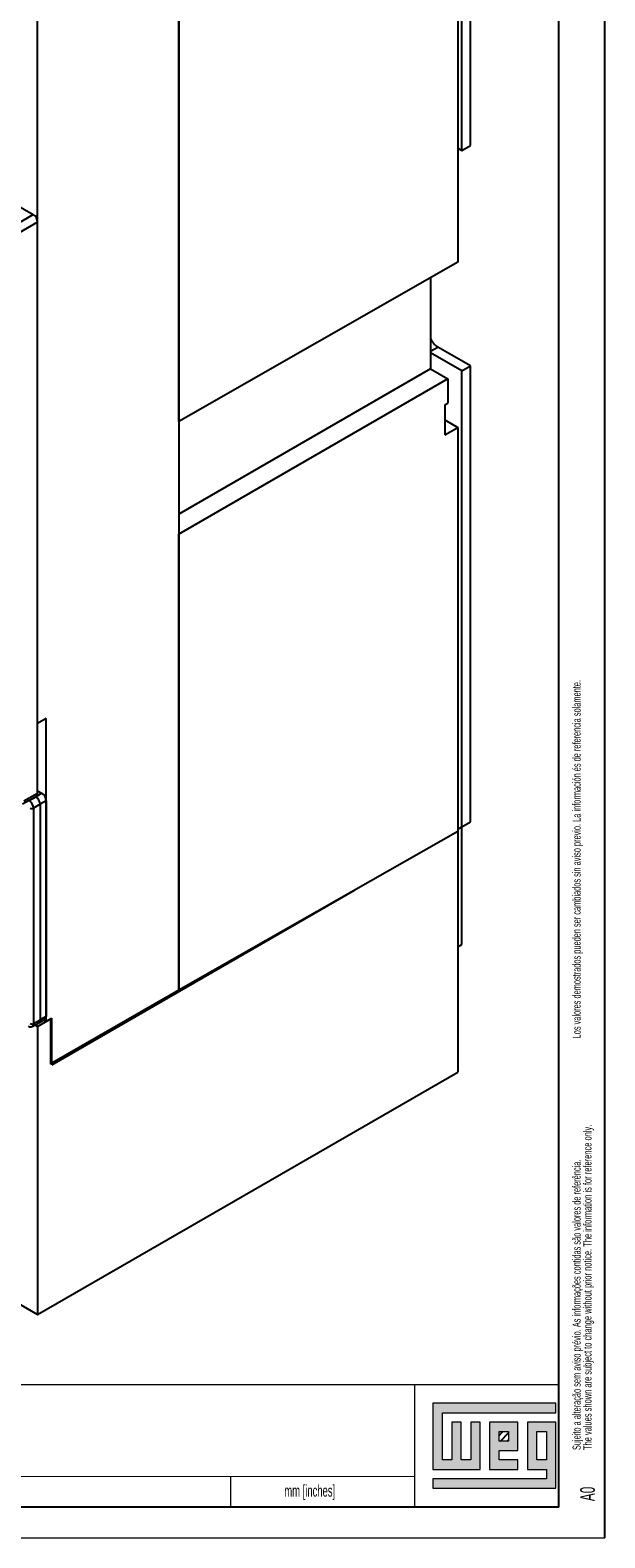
# Model space of a CAD drawing. Header units: millimetres. Extents: x 0 to 1189, y 0 to 841.
# Tile 12 of 14: x 1095 to 1189, y 0 to 246. Entities that reach past the tile are written whole.
import ezdxf

# ---------------------------------------------------------------- set-up
doc = ezdxf.new("R2010")
doc.units = ezdxf.units.MM
doc.layers.add('FORMATO', color=7, linetype='Continuous')
doc.layers.add('LEGENDA', color=7, linetype='Continuous')
doc.styles.add('SLDTEXTSTYLE1', font='TXT', dxfattribs={"width": 0.605})
doc.styles.add('SLDTEXTSTYLE2', font='TXT', dxfattribs={"width": 0.569583})

# ---------------------------------------------------------------- blocks, each defined once
blk = doc.blocks.new('SW_NOTE_0')
at = {"color": 0, "linetype": 'Continuous', "lineweight": 0, "attachment_point": 1, "rotation": 90}
for s, insert, char_height, style in [('Sujeito a alteração sem aviso prévio. As informações contidas são valores de referência.                                                           Los valores demostrados pueden ser cambiados sin aviso previo. La información és de referencia solamente.', (-1.71, 0), 1.32292, 'SLDTEXTSTYLE2'), ('The values shown are subject to change without prior notice. The information is for reference only.', (0.06, 0), 1.3229, 'SLDTEXTSTYLE1')]:
    blk.add_mtext(s, dxfattribs=dict(at, insert=insert, char_height=char_height, style=style))

msp = doc.modelspace()

# ---------------------------------------------------------------- hatches: boundary and pattern name
at = {"linetype": 'Continuous'}
msp.add_hatch(color=7, dxfattribs=at).paths.add_polyline_path([(1160.99, 21.93), (1160.99, 11.15), (1168.69, 11.15), (1168.69, 18.85), (1167.15, 18.85), (1167.15, 12.69), (1165.61, 12.69), (1165.61, 18.85), (1164.07, 18.85), (1164.07, 12.69), (1162.53, 12.69), (1162.53, 20.39), (1181.01, 20.39), (1181.01, 21.93)], flags=0)
h = msp.add_hatch(color=7, dxfattribs=at)
h.paths.add_polyline_path([(1160.99, 8.07), (1181.01, 8.07), (1181.01, 18.85), (1176.39, 18.85), (1176.39, 11.15), (1179.47, 11.15), (1179.47, 9.61), (1160.99, 9.61)], flags=0)
h.paths.add_polyline_path([(1177.93, 17.31), (1179.47, 17.31), (1179.47, 12.69), (1177.93, 12.69)], flags=0)
h = msp.add_hatch(color=7, dxfattribs=at)
h.paths.add_polyline_path([(1174.85, 12.69), (1171.77, 12.69), (1171.77, 14.23), (1174.85, 14.23), (1174.85, 18.85), (1170.23, 18.85), (1170.23, 11.15), (1174.85, 11.15)], flags=0)
h.paths.add_polyline_path([(1173.31, 15.77), (1171.77, 15.77), (1171.77, 17.31), (1173.31, 17.31)], flags=0)
h = msp.add_hatch(dxfattribs=at)
h.set_pattern_fill('ANSI31', color=8, scale=0.25, style=0)
h.paths.add_polyline_path([(1173.31, 15.77), (1171.77, 15.77), (1171.77, 17.31), (1173.31, 17.31)], flags=0)

# ---------------------------------------------------------------- linework, layer by layer
at = {"color": 7, "linetype": 'Continuous', "lineweight": 25}
for p, q in [((948.8083, 300.5507), (1095.8866, 215.6443)), ((1165.0664, 299.8915), (1165.0664, 207.9173)), ((1165.678, 226.0996), (1165.678, 300.4048)), ((1167.0922, 226.916), (1167.0922, 301.2212)), ((1119.5747, 273.7899), (1119.5747, 89.2517)), ((1119.5747, 181.929), (1119.5747, 273.7899)), ((1096.5937, 132.7346), (1096.5937, 253.1744)), ((1165.0664, 226.4526), (1165.678, 226.0996)), ((1165.678, 226.0996), (1167.0922, 226.916)), ((1089.4609, 211.9348), (1095.8866, 215.6443)), ((1096.5937, 214.4196), (1090.168, 210.7101)), ((1096.5937, 121.3339), (1096.5937, 214.4196)), ((1165.0664, 207.9173), (1119.5747, 181.929)), ((1160.6032, 205.3675), (1160.6032, 190.5078)), ((1165.678, 190.1718), (1160.6032, 193.1014)), ((1167.0922, 190.9882), (1161.7889, 194.0497)), ((1160.6032, 190.5078), (1119.5747, 166.8225)), ((1160.6032, 190.5078), (1163.4316, 188.875)), ((1165.678, 190.1718), (1167.0922, 190.9882)), ((1165.678, 115.8666), (1165.678, 190.1718)), ((1167.0922, 116.683), (1167.0922, 190.9882)), ((1163.4316, 188.875), (1119.5747, 163.5569)), ((1163.4316, 188.875), (1163.4316, 184.9367)), ((1162.934, 184.6425), (1163.4316, 184.9367)), ((1162.934, 184.6425), (1162.934, 179.7661)), ((1162.934, 182.2025), (1165.0664, 180.9715)), ((1162.934, 179.7661), (1165.0664, 180.9715)), ((1165.0664, 180.9715), (1165.0664, 115.1266)), ((1119.5747, 89.2517), (1119.5747, 163.5569)), ((1098.0079, 133.551), (1096.5937, 132.7346)), ((1098.0079, 84.1503), (1098.0079, 133.551)), ((1094.1437, 119.626), (1096.3822, 120.8735)), ((1094.3578, 120.0878), (1096.5937, 121.3339)), ((1095.2274, 120.1359), (1096.3023, 120.7671)), ((1097.2922, 121.3386), (1096.3023, 120.7671)), ((1096.5937, 121.7419), (1097.2922, 121.3386)), ((1097.0093, 119.5424), (1095.9369, 118.9126)), ((1095.9369, 118.9126), (1095.9369, 83.8026)), ((1097.9993, 120.1139), (1097.0093, 119.5424)), ((1097.0093, 119.5424), (1097.0093, 84.4003)), ((1097.9993, 120.1139), (1097.9993, 84.9718)), ((1165.0664, 115.5134), (1165.678, 115.8666)), ((1165.0664, 115.5132), (1165.678, 115.8663)), ((1165.678, 115.8666), (1167.0922, 116.683)), ((1165.678, 115.8663), (1167.0922, 116.683)), ((1165.678, 96.6776), (1165.678, 115.8663)), ((1165.0664, 115.1266), (1119.5747, 89.2517)), ((1165.0664, 115.1266), (1164.8295, 114.9897)), ((1165.0416, 115.1122), (1165.0416, 75.8969)), ((1098.9271, 77.0871), (1148.2223, 105.5446)), ((1146.9302, 104.7987), (1118.1604, 88.435)), ((1165.0416, 96.3102), (1165.678, 96.6776)), ((1119.5747, 89.2517), (1098.715, 77.2096)), ((1119.5747, 89.2517), (1118.1604, 88.435)), ((1118.1604, 88.435), (1098.9271, 77.3318)), ((1118.1604, 88.435), (1118.1604, 88.1903)), ((1095.7244, 83.3418), (1096.7978, 83.94)), ((1095.9369, 83.8026), (1097.0093, 84.4003)), ((1096.1597, 83.5844), (1096.5937, 83.3339)), ((1096.5937, 83.3339), (1098.9271, 84.681)), ((1096.8022, 83.9425), (1097.7921, 84.514)), ((1097.9993, 84.9718), (1097.0093, 84.4003)), ((1098.0079, 84.1503), (1097.585, 84.3944)), ((1098.715, 84.5585), (1098.0079, 84.1503)), ((1098.715, 77.2096), (1098.715, 84.5585)), ((1098.9271, 77.0871), (1098.9271, 84.681)), ((1096.5937, 83.3339), (1096.5937, 36.3828)), ((1096.5937, 36.3828), (1165.0416, 75.8969)), ((1086.3406, 42.3018), (1096.5937, 36.3828))]:
    msp.add_line(p, q, dxfattribs=at)
at = {"color": 1, "linetype": 'Continuous', "lineweight": 25}
for p, q in [((1160.6032, 193.3652), (1161.7889, 194.0497)), ((1096.3023, 120.7671), (1096.2478, 120.7986))]:
    msp.add_line(p, q, dxfattribs=at)
at = {"color": 7, "linetype": 'Continuous', "lineweight": 18}
for p, q in [((1181.01, 21.93), (1160.99, 21.93)), ((1160.99, 21.93), (1160.99, 11.15)), ((1162.53, 20.39), (1181.01, 20.39)), ((1162.53, 12.69), (1162.53, 20.39)), ((1181.01, 20.39), (1181.01, 21.93)), ((1165.61, 18.85), (1164.07, 18.85)), ((1164.07, 18.85), (1164.07, 12.69)), ((1165.61, 12.69), (1165.61, 18.85)), ((1168.69, 18.85), (1167.15, 18.85)), ((1167.15, 18.85), (1167.15, 12.69)), ((1168.69, 11.15), (1168.69, 18.85)), ((1174.85, 18.85), (1170.23, 18.85)), ((1170.23, 18.85), (1170.23, 11.15)), ((1171.77, 17.31), (1173.31, 17.31)), ((1171.77, 15.77), (1171.77, 17.31)), ((1173.31, 17.31), (1173.31, 15.77)), ((1174.85, 14.23), (1174.85, 18.85)), ((1181.01, 18.85), (1176.39, 18.85)), ((1176.39, 18.85), (1176.39, 11.15)), ((1177.93, 12.69), (1177.93, 17.31)), ((1177.93, 17.31), (1179.47, 17.31)), ((1179.47, 17.31), (1179.47, 12.69)), ((1181.01, 8.07), (1181.01, 18.85)), ((1173.31, 15.77), (1171.77, 15.77)), ((1164.07, 12.69), (1162.53, 12.69)), ((1167.15, 12.69), (1165.61, 12.69)), ((1171.77, 14.23), (1174.85, 14.23)), ((1171.77, 12.69), (1171.77, 14.23)), ((1174.85, 12.69), (1171.77, 12.69)), ((1174.85, 11.15), (1174.85, 12.69)), ((1179.47, 12.69), (1177.93, 12.69)), ((1128, 10.0263), (1128, 5)), ((1160.99, 11.15), (1168.69, 11.15)), ((1170.23, 11.15), (1174.85, 11.15)), ((1176.39, 11.15), (1179.47, 11.15)), ((1179.47, 11.15), (1179.47, 9.61)), ((1160.99, 9.61), (1160.99, 8.07)), ((1179.47, 9.61), (1160.99, 9.61)), ((1160.99, 8.07), (1181.01, 8.07))]:
    msp.add_line(p, q, dxfattribs=at)
at = {"color": 7, "linetype": 'Continuous', "lineweight": 25}
for centre, radius, start, end in [((1163.4404, 196.6276), 3.0616, 202.068365, 237.355507), ((1095.6567, 119.4608), 0.6156, 242.633578, 297.077777), ((1095.6567, 84.3508), 0.6156, 242.633578, 297.077777), ((1095.3941, 83.8912), 0.6297, 234.924288, 300.414538)]:
    msp.add_arc(centre, radius, start, end, dxfattribs=at)
for centre, major_axis, ratio, start_param, end_param in [((1095.8866, 214.8277), (-0.5, 0.866), 0.57742552, 3.92711017, 5.49783034), ((1096.3022, 119.9505), (-0.4999, 0.8661), 0.57746947, 3.92726254, 5.49790657), ((1095.8866, 121.7421), (-0.5, 0.8661), 0.57733758, 3.13286596, 3.92703399), ((1097.2921, 120.522), (-0.4999, 0.8661), 0.57746947, 3.92726254, 5.49790657), ((1095.2323, 119.3222), (-0.5025, 0.8646), 0.5713508, 3.92546094, 5.49610497), ((1097.2921, 85.3801), (-0.5, 0.8661), 0.57733758, 3.14159171, 3.92703399)]:
    msp.add_ellipse(centre, major_axis=major_axis, ratio=ratio, start_param=start_param, end_param=end_param, dxfattribs=at)
at = {"color": 1, "linetype": 'Continuous', "lineweight": 25}
for centre, major_axis, ratio, start_param, end_param in [((1095.2323, 84.2123), (-0.4947, 0.8691), 0.57735835, 3.1293904, 3.93052446), ((1096.3022, 84.8086), (-0.5, 0.8661), 0.57733758, 3.13286596, 3.92703399)]:
    msp.add_ellipse(centre, major_axis=major_axis, ratio=ratio, start_param=start_param, end_param=end_param, dxfattribs=at)
at = {"layer": 'FORMATO'}
for p, q in [((1189, 0), (1189, 841)), ((1181.5245, 5), (1181.5245, 831)), ((1181.5245, 5), (22.5245, 5))]:
    msp.add_line(p, q, dxfattribs=at)
at = {"layer": 'FORMATO', "lineweight": 18}
for p, q in [((1004, 25), (1181.5245, 25)), ((1158, 25), (1158, 5)), ((1035.5245, 10.0197), (1158, 10.0284)), ((0, 0), (1189, 0))]:
    msp.add_line(p, q, dxfattribs=at)

# ---------------------------------------------------------------- block references
at = {"color": 7, "linetype": 'Continuous', "lineweight": 0}
msp.add_blockref('SW_NOTE_0', (1185.4484, 14.3045), dxfattribs=at)

# ---------------------------------------------------------------- texts
at = {"layer": 'FORMATO', "insert": (1136.779, 8.6186), "char_height": 1.9, "attachment_point": 1, "style": 'SLDTEXTSTYLE1'}
msp.add_mtext('mm [inches]', dxfattribs=at)
at = {"layer": 'LEGENDA', "insert": (1184.9829, 5.976), "char_height": 2.38125, "attachment_point": 1, "rotation": 90, "style": 'SLDTEXTSTYLE1'}
msp.add_mtext('A0', dxfattribs=at)

doc.saveas('drawing.dxf')
